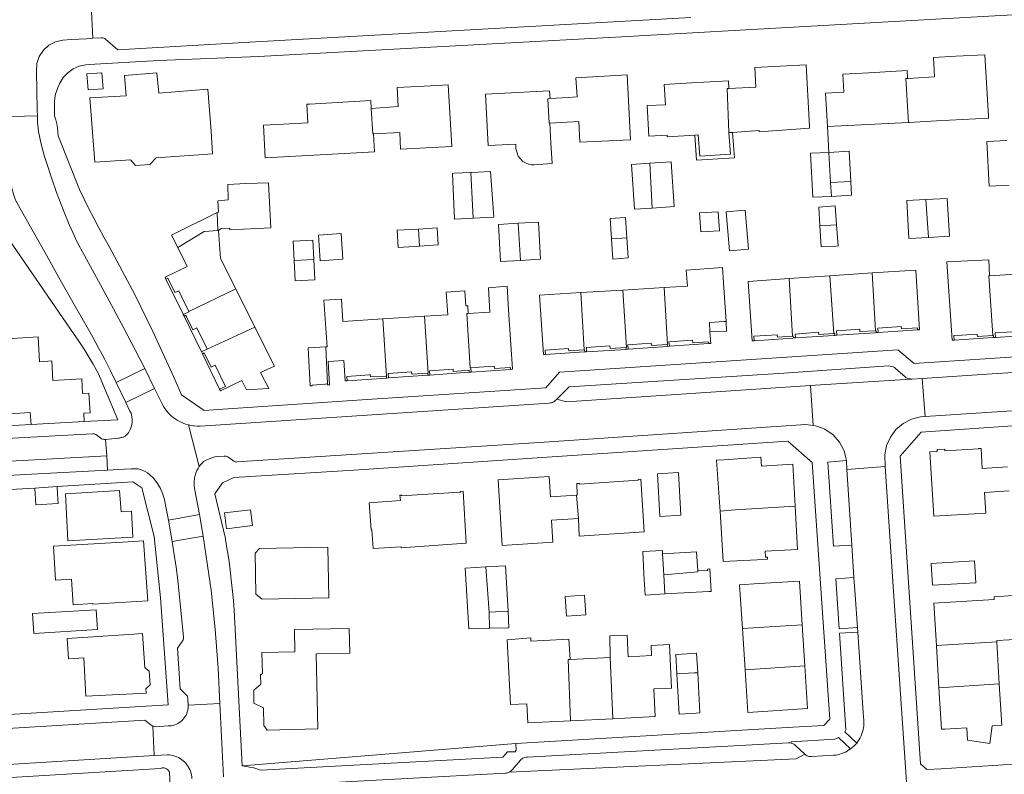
# Model space of a CAD drawing. Header units: metres. Extents: x 89888 to 94270, y 464165 to 468904.
# Tile 141 of 256: x 92305 to 92460, y 466371 to 466490. Entities that reach past the tile are written whole.
import ezdxf

# ---------------------------------------------------------------- set-up
doc = ezdxf.new("R2010")
doc.units = ezdxf.units.M
for name, color, linetype, lineweight in [('B_BEBOUWINGSGRENS_0', 251, 'CONTINUOUS', 13), ('B_LUIFEL_1', 251, 'CONTINUOUS', 13), ('B_OVERBOUWLIJN_LIJN_1', 251, 'CONTINUOUS', 13), ('B_TUSSENMUUR_0', 251, 'CONTINUOUS', 13), ('T_MUUR_30CM_LIJN_0', 251, 'CONTINUOUS', 13), ('V_WEGGRENS_0', 251, 'CONTINUOUS', 13)]:
    doc.layers.add(name, color=color, linetype=linetype, lineweight=lineweight)

msp = doc.modelspace()

# ---------------------------------------------------------------- linework, layer by layer
at = {"layer": 'B_BEBOUWINGSGRENS_0'}
for p, q in [((92416.47, 466472.23), (92417.02, 466472.27)), ((92432.47, 466464.39), (92432.2, 466469.12)), ((92435.65, 466464.55), (92432.47, 466464.39)), ((92432.38, 466449.67), (92425.95, 466449.24)), ((92439.01, 466450.12), (92432.38, 466449.67)), ((92464, 466450.08), (92457.53, 466449.66)), ((92341.8, 466441.56), (92338.77, 466447.62)), ((92399.74, 466447.43), (92393.11, 466447.03)), ((92406.24, 466447.83), (92399.74, 466447.43)), ((92368.49, 466443.31), (92361.93, 466442.89)), ((92413.48, 466440.83), (92413.39, 466442.34)), ((92314.92, 466426.74), (92306.53, 466426.24)), ((92307.12, 466416.25), (92310.63, 466416.47)), ((92311.94, 466415.35), (92312.35, 466407.93)), ((92353.44, 466398.96), (92353.28, 466406.92)), ((92411.33, 466406.2), (92406.02, 466405.9)), ((92411.56, 466403.19), (92411.33, 466406.2)), ((92310.41, 466401.73), (92312.9, 466401.88)), ((92356.75, 466390.23), (92356.66, 466394.15)), ((92418.59, 466394.14), (92419, 466387.64)), ((92428.43, 466388.23), (92428.02, 466394.7)), ((92449.15, 466391.43), (92449.55, 466384.79)), ((92459.05, 466385.42), (92458.65, 466392.05)), ((92397.78, 466389.54), (92391.46, 466389.24)), ((92391.49, 466379.59), (92398.2, 466379.92))]:
    msp.add_line(p, q, dxfattribs=at)
for points in [[(92444.73, 466473.82), (92444.83, 466473.83), (92449.15, 466474.09), (92457.35, 466474.51), (92457.33, 466474.8), (92456.78, 466484.5), (92452.19, 466484.26), (92448.69, 466484.04), (92448.86, 466480.99), (92447.95, 466480.94), (92444.72, 466480.75), (92444.61, 466480.75)], [(92417.02, 466472.27), (92421.23, 466472.56), (92421.24, 466472.37), (92429.18, 466472.91), (92429.16, 466473.21), (92428.61, 466482.91), (92420.52, 466482.46), (92420.69, 466479.36), (92416.45, 466479.16)], [(92317.69, 466481.64), (92315.31, 466481.46), (92315.51, 466478.94), (92317.88, 466479.12), (92317.69, 466481.64)], [(92316.56, 466467.55), (92322.19, 466467.96), (92322.98, 466467.06), (92325.26, 466467.22), (92326.22, 466468.26), (92335.13, 466468.89), (92334.88, 466472.46), (92334.37, 466479.06), (92326.65, 466478.46), (92326.37, 466481.64), (92321.24, 466481.22), (92321.51, 466478.03), (92315.79, 466477.71), (92316.56, 466467.55)], [(92388.24, 466473.73), (92392.8, 466473.96), (92392.96, 466470.7), (92400.95, 466471.1), (92400.44, 466481.32), (92392.35, 466480.87), (92392.54, 466477.85), (92391.14, 466477.76), (92388.3, 466477.59)], [(92444.61, 466480.75), (92444.54, 466481.99), (92438.5, 466481.65), (92434.42, 466481.42), (92434.58, 466478.6), (92431.66, 466478.46), (92431.97, 466473.17)], [(92360.48, 466472.03), (92364.61, 466472.24), (92364.74, 466469.62), (92372.84, 466470.04), (92372.26, 466479.76), (92369.52, 466479.61), (92364.18, 466479.31), (92364.36, 466476.34), (92360.12, 466476.01)], [(92416.45, 466479.16), (92416.38, 466480.4), (92410.55, 466480.08), (92406.28, 466479.83), (92406.45, 466476.58), (92403.58, 466476.5), (92403.86, 466471.65), (92406.72, 466471.85), (92406.75, 466471.54), (92411.08, 466471.85)], [(92388.3, 466477.59), (92388.22, 466478.81), (92378.11, 466478.26), (92378.56, 466470.2), (92382.91, 466470.41), (92382.92, 466469.65), (92383.09, 466469.04), (92383.29, 466468.53), (92383.61, 466468.11), (92383.98, 466467.7), (92384.34, 466467.52), (92384.99, 466467.23), (92385.39, 466467.14), (92385.75, 466467.15), (92388.6, 466467.35), (92388.61, 466467.42), (92388.39, 466470.59), (92388.24, 466473.73)], [(92360.12, 466476.01), (92360.07, 466477.26), (92350.39, 466476.73), (92349.96, 466476.7), (92350.12, 466473.77), (92346.3, 466473.57), (92343.13, 466473.4), (92343.4, 466468.23), (92356.86, 466468.99), (92360.63, 466469.18), (92360.48, 466472.03)], [(92431.97, 466473.17), (92435.21, 466473.36), (92444.73, 466473.82)], [(92411.08, 466471.85), (92411.63, 466471.89), (92411.86, 466468.53), (92416.73, 466468.81), (92416.47, 466472.23)], [(92460.25, 466470.98), (92457.07, 466470.82), (92457.44, 466463.79), (92460.59, 466463.95)], [(92432.2, 466469.12), (92429.32, 466468.97), (92429.66, 466462.04), (92432.6, 466462.19)], [(92404.02, 466467.42), (92401.13, 466467.23), (92401.61, 466460.16), (92404.36, 466460.34)], [(92404.36, 466460.34), (92407.82, 466460.57), (92407.35, 466467.65), (92404.02, 466467.42)], [(92375.81, 466465.95), (92373.17, 466465.82), (92372.94, 466465.8), (92373.21, 466458.59), (92376.18, 466458.75)], [(92376.18, 466458.75), (92379.41, 466458.91), (92378.9, 466466.1), (92375.92, 466465.96), (92375.81, 466465.95)], [(92336.07, 466456.81), (92336.49, 466457.1), (92337.86, 466457.17), (92337.84, 466456.94), (92344.31, 466457.25), (92343.92, 466464.34), (92340.38, 466464.2), (92337.53, 466464.07), (92337.59, 466461.62), (92335.95, 466461.46), (92336.05, 466459.72), (92335.87, 466459.62)], [(92432.6, 466462.19), (92435.76, 466462.35), (92435.65, 466464.55)], [(92433.42, 466457.71), (92433.19, 466460.68), (92430.62, 466460.5), (92430.79, 466457.56)], [(92447.49, 466461.68), (92444.49, 466461.51), (92444.82, 466455.56), (92447.88, 466455.73)], [(92447.88, 466455.73), (92451.19, 466455.91), (92450.86, 466461.87), (92447.49, 466461.68)], [(92335.87, 466459.62), (92328.67, 466456.05), (92329.63, 466454.12)], [(92400.38, 466455.65), (92400.15, 466458.88), (92397.74, 466458.72), (92397.96, 466455.52)], [(92412.04, 466456.6), (92414.97, 466456.76), (92414.76, 466459.77), (92411.84, 466459.57), (92412.04, 466456.6)], [(92419.55, 466453.87), (92419.03, 466460.02), (92416.03, 466459.77), (92416.55, 466453.61), (92419.55, 466453.87)], [(92383.25, 466457.95), (92380.15, 466457.77), (92380.49, 466451.93), (92383.65, 466452.11)], [(92383.65, 466452.11), (92386.79, 466452.29), (92386.45, 466458.14), (92383.25, 466457.95)], [(92430.79, 466457.56), (92430.99, 466454.22), (92433.35, 466454.36), (92433.67, 466454.39), (92433.42, 466457.71)], [(92338.77, 466447.62), (92336.38, 466452.39), (92336.07, 466456.81)], [(92352.1, 466452.04), (92355.65, 466452.3), (92355.36, 466456.34), (92351.81, 466456.09), (92352.1, 466452.04)], [(92367.54, 466457.04), (92364.18, 466456.84), (92364.35, 466454.13), (92367.73, 466454.35)], [(92367.73, 466454.35), (92370.68, 466454.54), (92370.52, 466457.22), (92367.54, 466457.04)], [(92351.07, 466452.24), (92350.9, 466455.29), (92347.8, 466455.12), (92347.97, 466452.06)], [(92397.96, 466455.52), (92398.18, 466452.32), (92400.6, 466452.48), (92400.38, 466455.65)], [(92329.63, 466454.12), (92331.12, 466451.15), (92327.65, 466449.44), (92327.78, 466449.17), (92328.06, 466449.31), (92328.12, 466449.2), (92329.18, 466447.04), (92329.79, 466447.33), (92330.18, 466446.52), (92331.37, 466444.06)], [(92347.97, 466452.06), (92348.14, 466448.88), (92351.24, 466449.05), (92351.07, 466452.24)], [(92457.53, 466449.66), (92457.41, 466452.18), (92450.78, 466451.89), (92451.62, 466439.53), (92451.92, 466439.54), (92451.89, 466440.28), (92453.15, 466440.34), (92455.57, 466440.46), (92455.6, 466440.11), (92458.04, 466440.27)], [(92416.04, 466442.5), (92415.62, 466448.55), (92415.46, 466450.96), (92409.73, 466450.57), (92409.94, 466448.05), (92406.24, 466447.83)], [(92439.54, 466441.02), (92439.64, 466441.03), (92439.66, 466440.72), (92439.97, 466440.74), (92439.91, 466441.41), (92443.61, 466441.69), (92443.63, 466441.31), (92446.15, 466441.46), (92446.18, 466441.15), (92446.49, 466441.17), (92445.9, 466450.58), (92439.01, 466450.12)], [(92375.81, 466435.19), (92377.1, 466435.28), (92379.5, 466435.44), (92379.54, 466435.07), (92382.05, 466435.23), (92382.07, 466434.93), (92382.39, 466434.95), (92381.73, 466444.32), (92381.51, 466448.03), (92378.6, 466447.79), (92378.81, 466443.97), (92375.38, 466443.75)], [(92425.95, 466449.24), (92419.48, 466448.8), (92420.1, 466439.44), (92420.42, 466439.45), (92420.4, 466440.15), (92424.06, 466440.39), (92424.1, 466440.02), (92426.49, 466440.17)], [(92375.38, 466443.75), (92375.31, 466444.94), (92375.09, 466444.92), (92375.01, 466444.92), (92374.86, 466447.32), (92371.94, 466447.1), (92372.2, 466443.55), (92368.49, 466443.31)], [(92393.11, 466447.03), (92386.62, 466446.63), (92387.26, 466437.27), (92387.56, 466437.28), (92387.54, 466437.98), (92391.21, 466438.21), (92391.24, 466437.84), (92393.67, 466438)], [(92361.93, 466442.89), (92355.65, 466442.48), (92355.44, 466445.99), (92352.64, 466445.86), (92353.16, 466438.48), (92352.96, 466438.47)], [(92331.37, 466444.06), (92331.39, 466444.02), (92330.51, 466443.57), (92330.63, 466443.31), (92330.92, 466443.45), (92331.04, 466443.2), (92332.03, 466441.18), (92332.65, 466441.46), (92334.1, 466438.48), (92334.27, 466438.12)], [(92413.39, 466442.34), (92415.7, 466442.49), (92416.04, 466442.5)], [(92334.27, 466438.12), (92333.38, 466437.69), (92333.52, 466437.41), (92333.81, 466437.54), (92334.9, 466435.31), (92335.51, 466435.6), (92337.15, 466432.24), (92336.24, 466431.84), (92336.38, 466431.55), (92339.74, 466433.21), (92340.47, 466431.69), (92343.89, 466431.9), (92344.01, 466431.92), (92342.69, 466434.47), (92344.86, 466435.43), (92341.8, 466441.56)], [(92406.76, 466438.85), (92406.79, 466438.54), (92407.08, 466438.57), (92407.02, 466439.27), (92410.75, 466439.54), (92410.78, 466439.14), (92413.27, 466439.28), (92413.29, 466438.99), (92413.59, 466439.01), (92413.48, 466440.83)], [(92426.49, 466440.17), (92426.6, 466440.18), (92426.63, 466439.88), (92426.93, 466439.9), (92426.89, 466440.5), (92430.59, 466440.78), (92430.6, 466440.44), (92433, 466440.6)], [(92433, 466440.6), (92433.12, 466440.61), (92433.15, 466440.29), (92433.44, 466440.31), (92433.4, 466440.99), (92437.08, 466441.28), (92437.11, 466440.88), (92439.54, 466441.02)], [(92458.04, 466440.27), (92458.12, 466440.27), (92458.14, 466439.96), (92458.43, 466439.97), (92458.4, 466440.67), (92462.1, 466440.89), (92462.12, 466440.53), (92464.61, 466440.69)], [(92306.53, 466426.24), (92306.39, 466428.16), (92299.77, 466427.75), (92299.55, 466430.98), (92298.55, 466431.17), (92297.76, 466431.83), (92297.4, 466432.88), (92297.62, 466433.93), (92298.34, 466434.72), (92299.35, 466435.05), (92299.32, 466435.64), (92299.73, 466435.66), (92299.51, 466439.55), (92307.63, 466440.04), (92307.84, 466436.14), (92309.83, 466436.27), (92309.96, 466433.17), (92314.51, 466433.45), (92314.62, 466431.15), (92315.66, 466431.21), (92315.85, 466428.09), (92314.83, 466428.03), (92314.92, 466426.74)], [(92393.67, 466438), (92393.73, 466438), (92393.76, 466437.69), (92394.05, 466437.7), (92394.02, 466438.4), (92397.71, 466438.64), (92397.74, 466438.24), (92400.26, 466438.4)], [(92400.26, 466438.4), (92400.28, 466438.09), (92400.58, 466438.11), (92400.53, 466438.82), (92404.24, 466439.05), (92404.26, 466438.7), (92405.96, 466438.8), (92406.76, 466438.85)], [(92352.96, 466438.47), (92350.16, 466438.31), (92350.5, 466432.34), (92350.82, 466432.35), (92350.82, 466432.47), (92352.79, 466432.62), (92352.91, 466432.62), (92353.22, 466432.65)], [(92353.22, 466432.65), (92353.23, 466432.5), (92353.53, 466432.52), (92353.31, 466436.17), (92355.79, 466436.34), (92356, 466433.12), (92356.32, 466433.14), (92356.27, 466433.83), (92359.77, 466434.09), (92359.96, 466434.11), (92359.99, 466433.74), (92362.38, 466433.89), (92362.53, 466433.89)], [(92362.53, 466433.89), (92362.55, 466433.57), (92362.85, 466433.59), (92362.81, 466434.29), (92366.48, 466434.55), (92366.51, 466434.16), (92369.02, 466434.34)], [(92369.02, 466434.34), (92369.05, 466434.02), (92369.35, 466434.04), (92369.32, 466434.73), (92373.01, 466434.99), (92373.03, 466434.62), (92375.53, 466434.79), (92375.56, 466434.48), (92375.85, 466434.49), (92375.81, 466435.19)], [(92460.37, 466419.58), (92456.38, 466419.33), (92456.18, 466422.47), (92455.77, 466422.45), (92455.76, 466422.4), (92450.49, 466422.09), (92450.47, 466422.39), (92449.25, 466422.32), (92449.26, 466422.02), (92448.11, 466421.94), (92448.75, 466411.84), (92456.91, 466412.27), (92456.71, 466415.56), (92460.63, 466415.81)], [(92426.89, 466413.4), (92426.53, 466419.99), (92421.58, 466419.71), (92421.5, 466421.11), (92415.66, 466420.71), (92414.5, 466420.63), (92415.02, 466413.31), (92415.06, 466412.59)], [(92408.9, 466411.98), (92408.5, 466418.68), (92405.2, 466418.48), (92405.6, 466411.78), (92408.9, 466411.98)], [(92392.46, 466415.11), (92388.35, 466414.84), (92388.13, 466418.05), (92380.09, 466417.53), (92380.73, 466407.21), (92388.72, 466407.72), (92388.5, 466411.18), (92392.75, 466411.46)], [(92392.75, 466411.46), (92392.88, 466408.68), (92403.12, 466409.33), (92402.58, 466417.62), (92402.18, 466417.58), (92402.18, 466417.48), (92393.73, 466416.91), (92392.9, 466416.86), (92392.9, 466416.98), (92392.49, 466416.96), (92392.58, 466415.11), (92392.46, 466415.11)], [(92310.63, 466416.47), (92310.71, 466415.27), (92310.79, 466413.83), (92307.3, 466413.62), (92307.12, 466416.25)], [(92312.35, 466407.93), (92322.57, 466408.49), (92322.36, 466412.6), (92320.71, 466412.5), (92320.49, 466415.88), (92311.94, 466415.35)], [(92360.2, 466409.65), (92360.41, 466406.75), (92364.82, 466406.99), (92364.83, 466406.81), (92375.07, 466407.56), (92374.59, 466415.74), (92374.18, 466415.71), (92374.19, 466415.6), (92374.02, 466415.59), (92364.91, 466415.02), (92364.89, 466415.14), (92364.65, 466415.12), (92364.71, 466414.28), (92359.78, 466413.91), (92360.11, 466409.65), (92360.2, 466409.65)], [(92337, 466412.32), (92337.32, 466409.81), (92341.4, 466410.34), (92341.08, 466412.84), (92337, 466412.32)], [(92415.06, 466412.59), (92415.54, 466404.66), (92420.92, 466404.96), (92422.54, 466405.05), (92422.52, 466405.37), (92422.24, 466405.35), (92422.18, 466406.31), (92427.27, 466406.59), (92426.89, 466413.4)], [(92312.9, 466401.88), (92313.18, 466397.87), (92316.28, 466398.05), (92316.29, 466397.95), (92324.92, 466398.49), (92324.27, 466407.95), (92321.84, 466407.79), (92310.06, 466407.09), (92310.41, 466401.73)], [(92353.28, 466406.92), (92342.54, 466406.7), (92341.81, 466406.01), (92341.94, 466399.55), (92342.96, 466398.75), (92353.44, 466398.96)], [(92406.02, 466405.9), (92405.99, 466406.41), (92402.88, 466406.23), (92403.08, 466402.71), (92403.27, 466399.39), (92406.36, 466399.56)], [(92455.38, 466401.34), (92455.17, 466404.76), (92448.33, 466404.35)], [(92378.19, 466403.82), (92374.93, 466403.63), (92375.5, 466394.08), (92378.75, 466394.16)], [(92381.67, 466396.85), (92381.58, 466398.63), (92381.26, 466404.01), (92378.19, 466403.82)], [(92406.36, 466399.56), (92413.3, 466399.96), (92413.65, 466399.96), (92413.45, 466403.5), (92413.1, 466403.48)], [(92413.1, 466403.48), (92413.12, 466403.27), (92411.56, 466403.19)], [(92448.33, 466404.35), (92448.54, 466400.93), (92455.38, 466401.34)], [(92428.02, 466394.7), (92427.58, 466401.59), (92421.21, 466401.19)], [(92421.21, 466401.19), (92418.15, 466400.99), (92418.59, 466394.14)], [(92393.94, 466396.26), (92393.73, 466399.35), (92390.67, 466399.15), (92390.88, 466396.05), (92393.94, 466396.26)], [(92458.26, 466398.67), (92448.76, 466398.1), (92449.15, 466391.43)], [(92458.65, 466392.05), (92458.64, 466392.21), (92462.56, 466392.45), (92462.05, 466399.37), (92458.23, 466399.09), (92458.26, 466398.67)], [(92306.77, 466396.49), (92306.97, 466393.35), (92317, 466393.98), (92316.81, 466397.08), (92306.77, 466396.49)], [(92378.75, 466394.16), (92381.81, 466394.23), (92381.67, 466396.85)], [(92356.66, 466394.15), (92348.03, 466393.96), (92348.11, 466390.46), (92342.89, 466390.34), (92342.97, 466387.06), (92342.68, 466386.81), (92342.71, 466385.38), (92341.6, 466384.41), (92341.65, 466382.37), (92343.15, 466381.62), (92343.22, 466378.83), (92343.72, 466378.12), (92351.7, 466378.3), (92351.43, 466390.11), (92356.75, 466390.23)], [(92325.29, 466385.23), (92325.13, 466387.4), (92324.57, 466387.88), (92324.55, 466387.94), (92324.47, 466387.94), (92324.07, 466393.32), (92322.71, 466393.22), (92312.21, 466392.54)], [(92312.21, 466392.54), (92312.45, 466389.33), (92314.85, 466389.5), (92315.14, 466383.47), (92324.66, 466383.92), (92324.62, 466384.68), (92324.72, 466384.69), (92324.72, 466384.74), (92325.29, 466385.23)], [(92391.46, 466389.24), (92391.24, 466392.42), (92385.27, 466392.12), (92385.24, 466392.66), (92381.55, 466392.36), (92382.05, 466382.14), (92384.65, 466382.26), (92384.79, 466379.27), (92391.49, 466379.59)], [(92400.59, 466389.68), (92400.46, 466393.1), (92397.68, 466392.98), (92397.78, 466389.54)], [(92398.2, 466379.92), (92404.83, 466380.25), (92404.61, 466384.6), (92407.42, 466384.74), (92407.09, 466391.58), (92404.2, 466391.43), (92404.28, 466389.86), (92400.59, 466389.68)], [(92410.8, 466390.2), (92408.08, 466390.05), (92408.25, 466386.96)], [(92411.55, 466387.16), (92411.38, 466390.23), (92410.8, 466390.2)], [(92419, 466387.64), (92419.43, 466380.9), (92428.85, 466381.5), (92428.43, 466388.23)], [(92408.25, 466386.96), (92408.6, 466380.65), (92411.32, 466380.79), (92411.9, 466380.83), (92411.55, 466387.16)], [(92449.55, 466384.79), (92449.93, 466378.26), (92450.45, 466378.29), (92453.94, 466378.49), (92454.06, 466376.52), (92457.55, 466376.03), (92457.94, 466378.81), (92459.43, 466378.9), (92459.05, 466385.42)]]:
    msp.add_lwpolyline(points, dxfattribs=at)
at = {"layer": 'B_LUIFEL_1'}
for p, q in [((92417.32, 466468.25), (92417.02, 466472.27)), ((92435.41, 466469.32), (92432.2, 466469.12)), ((92435.65, 466464.55), (92435.41, 466469.32))]:
    msp.add_line(p, q, dxfattribs=at)
for points in [[(92411.08, 466471.85), (92411.35, 466467.9), (92417.32, 466468.25)], [(92413.48, 466440.83), (92416.1, 466440.94), (92416.04, 466442.5)]]:
    msp.add_lwpolyline(points, dxfattribs=at)
at = {"layer": 'B_OVERBOUWLIJN_LIJN_1'}
for p, q in [((92330.63, 466443.31), (92333.38, 466437.69)), ((92439.97, 466440.74), (92446.18, 466441.15)), ((92407.08, 466438.57), (92413.29, 466438.99)), ((92333.52, 466437.41), (92336.24, 466431.84)), ((92394.05, 466437.7), (92400.28, 466438.09)), ((92400.58, 466438.11), (92406.79, 466438.54)), ((92362.85, 466433.59), (92369.05, 466434.02)), ((92369.35, 466434.04), (92375.56, 466434.48)), ((92375.85, 466434.49), (92382.07, 466434.93)), ((92356.32, 466433.14), (92362.55, 466433.57))]:
    msp.add_line(p, q, dxfattribs=at)
for points in [[(92327.78, 466449.17), (92330.48, 466443.63), (92330.51, 466443.57)], [(92426.93, 466439.9), (92433.02, 466440.28), (92433.15, 466440.29)], [(92433.44, 466440.31), (92439.56, 466440.71), (92439.66, 466440.72)], [(92458.43, 466439.97), (92464.63, 466440.38), (92464.65, 466440.38)], [(92420.42, 466439.45), (92426.51, 466439.87), (92426.63, 466439.88)], [(92451.92, 466439.54), (92458.06, 466439.95), (92458.14, 466439.96)], [(92387.56, 466437.28), (92393.69, 466437.69), (92393.76, 466437.69)]]:
    msp.add_lwpolyline(points, dxfattribs=at)
at = {"layer": 'B_TUSSENMUUR_0'}
for p, q in [((92404.02, 466467.42), (92404.36, 466460.34)), ((92375.81, 466465.95), (92376.18, 466458.75)), ((92432.47, 466464.39), (92432.6, 466462.19)), ((92447.49, 466461.68), (92447.88, 466455.73)), ((92335.87, 466459.62), (92335.96, 466456.81)), ((92383.25, 466457.95), (92383.65, 466452.11)), ((92433.42, 466457.71), (92430.79, 466457.56)), ((92335.96, 466456.81), (92336.07, 466456.81)), ((92367.54, 466457.04), (92367.73, 466454.35)), ((92400.38, 466455.65), (92397.96, 466455.52)), ((92351.07, 466452.24), (92347.97, 466452.06)), ((92433, 466440.6), (92432.38, 466449.67)), ((92439.01, 466450.12), (92439.54, 466441.02)), ((92425.95, 466449.24), (92426.49, 466440.17)), ((92338.77, 466447.62), (92331.37, 466444.06)), ((92393.11, 466447.03), (92393.67, 466438)), ((92361.93, 466442.89), (92362.53, 466433.89)), ((92341.8, 466441.56), (92334.27, 466438.12)), ((92352.96, 466438.47), (92353.22, 466432.65)), ((92406.02, 466405.9), (92406.2, 466402.6)), ((92378.19, 466403.82), (92378.69, 466396.68)), ((92406.2, 466402.6), (92406.36, 466399.56)), ((92381.67, 466396.85), (92378.69, 466396.68)), ((92378.69, 466396.68), (92378.75, 466394.16)), ((92428.02, 466394.7), (92418.59, 466394.14)), ((92458.65, 466392.05), (92449.15, 466391.43)), ((92398.2, 466379.92), (92397.78, 466389.54)), ((92428.43, 466388.23), (92419, 466387.64)), ((92459.05, 466385.42), (92449.55, 466384.79))]:
    msp.add_line(p, q, dxfattribs=at)
for points in [[(92444.73, 466473.82), (92444.34, 466480.73), (92444.61, 466480.75)], [(92416.45, 466479.16), (92416.21, 466479.15), (92416.47, 466472.23)], [(92388.3, 466477.59), (92387.96, 466477.57), (92388.14, 466473.73), (92388.24, 466473.73)], [(92360.12, 466476.01), (92360.35, 466472.03), (92360.48, 466472.03)], [(92329.63, 466454.12), (92333.8, 466456.66), (92335.96, 466456.81)], [(92457.53, 466449.66), (92457.42, 466449.65), (92458.04, 466440.27)], [(92399.74, 466447.43), (92400.31, 466438.4), (92400.26, 466438.4)], [(92406.24, 466447.83), (92406.79, 466438.86), (92406.76, 466438.85)], [(92368.49, 466443.31), (92369.11, 466434.35), (92369.02, 466434.34)], [(92375.81, 466435.19), (92375.71, 466435.18), (92375.16, 466443.74), (92375.38, 466443.75)], [(92392.46, 466415.11), (92392.75, 466411.46), (92392.75, 466411.46)], [(92415.06, 466412.59), (92417.43, 466412.83), (92426.89, 466413.4)], [(92411.56, 466403.19), (92411.57, 466403.03), (92406.2, 466402.6)], [(92391.46, 466389.24), (92391.13, 466389.22), (92391.49, 466379.59)], [(92411.55, 466387.16), (92410.97, 466387.13), (92408.25, 466386.96)]]:
    msp.add_lwpolyline(points, dxfattribs=at)
at = {"layer": 'T_MUUR_30CM_LIJN_0'}
msp.add_line((92431.97, 466473.17), (92432.2, 466469.12), dxfattribs=at)
at = {"layer": 'V_WEGGRENS_0'}
for p, q in [((92316.28, 466487.1), (92315.98, 466492.34)), ((92301.41, 466474.7), (92307.53, 466474.85)), ((92324.44, 466435.05), (92319.94, 466432.88)), ((92325.98, 466431.92), (92324.44, 466435.05)), ((92319.94, 466432.88), (92321.46, 466429.74)), ((92446.89, 466433.51), (92445.3, 466433.42)), ((92447.35, 466427.5), (92446.89, 466433.51)), ((92321.46, 466429.74), (92325.98, 466431.92)), ((92429.29, 466432.4), (92429.75, 466426.11)), ((92320.21, 466427), (92314.92, 466426.74)), ((92333.03, 466419.62), (92331.31, 466426.19)), ((92318.26, 466423.9), (92318.46, 466421.32)), ((92203.26, 466415.09), (92318.46, 466421.32)), ((92318.46, 466421.32), (92318.6, 466419.08)), ((92432.06, 466420.33), (92434.96, 466420.58)), ((92434.96, 466420.58), (92435.03, 466419.19)), ((92435.03, 466419.19), (92441.09, 466419.62)), ((92435.03, 466419.19), (92435.82, 466407.26)), ((92310.63, 466416.47), (92322.54, 466417.22)), ((92253.26, 466413.31), (92307.12, 466416.25)), ((92328.16, 466411.2), (92333.06, 466412.09)), ((92328.74, 466407.81), (92328.16, 466411.2)), ((92333.06, 466412.09), (92333.67, 466408.65)), ((92333.67, 466408.65), (92328.74, 466407.81)), ((92333.67, 466408.65), (92334.76, 466401.23)), ((92435.82, 466407.26), (92436.16, 466402.16)), ((92436.74, 466394.29), (92433.83, 466394.09)), ((92436.79, 466393.57), (92436.74, 466394.29)), ((92433.87, 466393.4), (92436.79, 466393.57)), ((92328.12, 466382.08), (92255.53, 466377.8)), ((92331.29, 466382.03), (92336.25, 466382.32)), ((92336.25, 466382.32), (92336.85, 466370.77)), ((92325.71, 466378.74), (92325.95, 466374.1)), ((92426.55, 466378.56), (92382.88, 466376)), ((92339.8, 466372.48), (92382.88, 466376)), ((92426.28, 466376.08), (92426.29, 466376.25)), ((92328.05, 466374.22), (92325.95, 466374.1))]:
    msp.add_line(p, q, dxfattribs=at)
for points in [[(92313.17, 466482.27), (92314.13, 466482.69), (92315.15, 466482.92), (92315.7, 466482.96), (92326.67, 466483.61), (92342.37, 466484.19), (92399.55, 466487.32), (92459.3, 466490.67), (92505.06, 466493.18)], [(92410.47, 466490.36), (92341.9, 466486.53), (92320.21, 466485.28), (92318.27, 466486.95), (92318.15, 466487.03), (92318.01, 466487.09), (92317.86, 466487.14), (92317.71, 466487.17), (92317.56, 466487.18), (92316.28, 466487.1)], [(92307.53, 466474.85), (92307.5, 466475.84), (92307.39, 466481.92), (92307.46, 466483.09), (92307.83, 466484.21), (92308.47, 466485.2), (92309.34, 466485.99), (92310.39, 466486.53), (92311.54, 466486.79), (92312.83, 466486.87)], [(92312.83, 466486.87), (92315.29, 466487.01), (92316.28, 466487.1)], [(92310.79, 466471.7), (92310.76, 466472.34), (92310.68, 466472.99), (92310.57, 466473.62), (92310.43, 466474.25), (92310.25, 466474.87), (92310.23, 466475.32), (92310.22, 466475.76), (92310.21, 466476.21), (92310.22, 466476.65), (92310.23, 466477.09), (92310.3, 466477.7), (92310.41, 466478.3), (92310.58, 466478.88), (92310.79, 466479.46), (92311.05, 466480.01), (92311.6, 466480.9), (92312.32, 466481.66), (92313.17, 466482.27)], [(92287.26, 466477.37), (92289.11, 466475.58), (92313.32, 466440.43), (92313.85, 466439.68), (92314.38, 466438.91), (92314.89, 466438.14), (92315.38, 466437.35), (92315.86, 466436.56), (92316.32, 466435.76), (92317.15, 466434.21), (92320.21, 466427)], [(92319.94, 466432.88), (92319.05, 466434.71), (92318.15, 466436.47), (92317.68, 466437.37), (92317.22, 466438.25), (92316.74, 466439.13), (92316.25, 466440), (92315.58, 466441.21), (92313.39, 466445.06), (92311.14, 466449.04), (92308.71, 466453.4), (92306.26, 466457.73), (92304.1, 466461.61), (92303.77, 466462.52), (92303.51, 466463.49), (92303.29, 466464.46), (92303.02, 466465.99), (92301.41, 466474.7)], [(92307.53, 466474.85), (92307.54, 466473.87), (92307.73, 466472.41), (92308.15, 466470.42), (92308.66, 466468.48), (92308.95, 466467.52), (92309.77, 466465.1), (92310.56, 466462.82), (92311.64, 466459.96), (92312.55, 466457.73), (92313.39, 466455.91), (92313.76, 466455.1), (92314.93, 466452.87), (92317.14, 466448.84), (92319.53, 466444.47), (92321.13, 466441.44), (92323, 466437.93), (92324.44, 466435.05)], [(92330.25, 466430.92), (92329.23, 466433.26), (92328.47, 466434.97), (92325.76, 466440.82), (92322.93, 466446.6), (92318.84, 466454.27), (92318.01, 466455.75), (92317.21, 466457.23), (92316.42, 466458.73), (92315.65, 466460.23), (92314.9, 466461.74), (92314.17, 466463.27), (92310.79, 466471.7)], [(92506.02, 466440.12), (92505.72, 466439.9), (92505.4, 466439.7), (92505.08, 466439.52), (92504.74, 466439.35), (92504.4, 466439.21), (92504.05, 466439.08), (92503.69, 466438.97), (92503.33, 466438.89), (92502.96, 466438.82), (92502.59, 466438.78), (92500, 466438.6), (92480.75, 466437.29), (92480.72, 466438.19), (92445.62, 466435.86), (92443.06, 466437.99), (92389.79, 466434.5), (92387.62, 466432.05), (92361.07, 466430.28), (92336.76, 466428.67), (92333.79, 466428.45), (92330.25, 466430.92)], [(92446.89, 466433.51), (92457.15, 466434.18), (92477.35, 466435.52), (92499.38, 466437.02)], [(92389.37, 466430.27), (92391.29, 466432.17), (92425.12, 466434.36), (92441.61, 466435.47), (92441.85, 466435.46), (92442.09, 466435.41), (92442.31, 466435.33), (92442.52, 466435.21), (92442.71, 466435.05), (92444.2, 466433.76), (92444.39, 466433.63), (92444.61, 466433.53), (92444.83, 466433.46), (92445.06, 466433.43), (92445.3, 466433.42)], [(92445.3, 466433.42), (92445.11, 466433.41), (92430.88, 466432.5), (92429.29, 466432.4)], [(92325.98, 466431.92), (92326.97, 466429.93), (92327.17, 466429.49), (92327.49, 466428.94), (92327.86, 466428.43), (92328.27, 466427.96), (92328.73, 466427.52), (92329.23, 466427.13), (92329.54, 466426.95), (92329.86, 466426.78), (92330.18, 466426.62), (92330.51, 466426.46), (92330.85, 466426.32), (92331.31, 466426.19)], [(92389.37, 466430.27), (92390.88, 466429.85), (92429.29, 466432.4)], [(92499.77, 466430.88), (92476.34, 466429.39), (92447.35, 466427.5)], [(92320.3, 466424.09), (92320.41, 466424.12), (92320.57, 466424.16), (92320.72, 466424.19), (92320.88, 466424.22), (92321.03, 466424.25), (92321.34, 466424.44), (92321.62, 466424.68), (92321.86, 466424.95), (92322.06, 466425.26), (92322.21, 466425.59), (92322.37, 466426.06), (92322.45, 466426.55), (92322.47, 466427.04), (92322.41, 466427.54), (92322.28, 466428.02), (92322.08, 466428.38), (92321.46, 466429.74)], [(92332.12, 466426.05), (92332.24, 466426.03), (92332.71, 466426), (92333.19, 466426), (92388.15, 466429.63), (92388.31, 466429.66), (92388.49, 466429.68), (92388.65, 466429.74), (92388.82, 466429.81), (92388.97, 466429.9), (92389.11, 466430.01), (92389.24, 466430.13), (92389.37, 466430.27)], [(92306.53, 466426.24), (92207.07, 466420.67), (92202.86, 466420.42), (92202.59, 466420.43), (92202.32, 466420.46), (92202.06, 466420.52), (92201.8, 466420.6), (92201.54, 466420.7), (92201.3, 466420.82), (92201.07, 466420.96), (92200.85, 466421.13), (92200.65, 466421.31), (92200.46, 466421.5)], [(92429.75, 466426.11), (92428.56, 466426.24), (92386.56, 466423.43), (92338.95, 466420.35), (92338.85, 466420.34), (92338.76, 466420.35), (92338.67, 466420.38), (92338.58, 466420.41), (92338.5, 466420.47), (92337.69, 466421.08), (92337.55, 466421.15), (92337.4, 466421.21), (92337.26, 466421.25), (92337.1, 466421.28), (92336.95, 466421.29), (92335.95, 466421.23)], [(92447.35, 466427.5), (92446.65, 466427.45), (92445.6, 466427.19), (92445.22, 466427.09), (92443.9, 466426.41), (92442.77, 466425.46), (92441.89, 466424.28), (92441.29, 466422.93), (92441.02, 466421.48), (92441.02, 466421.41), (92441.03, 466421.17)], [(92443.42, 466421.25), (92446.76, 466425.03), (92479.41, 466427.29)], [(92203.02, 466417.28), (92203.15, 466417.29), (92203.28, 466417.32), (92203.4, 466417.37), (92203.52, 466417.43), (92203.63, 466417.51), (92203.73, 466417.6), (92204.58, 466418.49), (92207.18, 466418.65), (92306.46, 466424.26), (92316.23, 466424.81), (92316.33, 466424.81), (92316.44, 466424.8), (92316.54, 466424.76), (92316.63, 466424.72), (92316.72, 466424.66), (92317.5, 466424.08), (92317.65, 466424.02), (92317.79, 466423.97), (92317.95, 466423.93), (92318.1, 466423.91), (92318.26, 466423.9)], [(92331.31, 466426.19), (92331.77, 466426.09), (92332.12, 466426.05)], [(92429.75, 466426.11), (92430.11, 466426.07), (92431.35, 466425.61), (92431.57, 466425.53), (92432.86, 466424.65), (92433.89, 466423.48), (92434.61, 466422.1), (92434.87, 466420.98), (92434.96, 466420.58)], [(92318.26, 466423.9), (92320.26, 466424.08), (92320.3, 466424.09)], [(92336.67, 466417.06), (92338.48, 466417.89), (92357.36, 466419.07), (92387.04, 466421.04), (92425.75, 466423.61), (92429.59, 466420.28)], [(92335.95, 466421.23), (92335.48, 466421.14), (92335.02, 466421.01), (92334.57, 466420.85), (92334.14, 466420.65), (92333.72, 466420.42), (92333.47, 466420.17), (92333.24, 466419.9), (92333.03, 466419.62)], [(92429.59, 466420.28), (92432.35, 466379.82), (92431.4, 466378.84), (92426.55, 466378.56)], [(92435.82, 466407.26), (92432.95, 466407.09), (92432.06, 466420.33)], [(92441.09, 466419.62), (92441.07, 466420), (92441.03, 466421.17)], [(92449.92, 466372.04), (92447.63, 466371.9), (92446.66, 466372.83), (92443.42, 466421.25)], [(92318.6, 466419.08), (92306.63, 466418.43), (92235.36, 466414.4), (92228.91, 466414.01), (92228.63, 466413.98), (92228.35, 466413.93), (92228.08, 466413.87), (92227.82, 466413.78), (92227.56, 466413.68), (92227.31, 466413.55), (92227.07, 466413.41), (92226.84, 466413.25), (92226.62, 466413.07), (92226.42, 466412.88)], [(92322.45, 466419.27), (92322.28, 466419.27), (92321.27, 466419.22), (92318.6, 466419.08)], [(92322.45, 466419.27), (92322.85, 466419.28), (92323.38, 466419.25), (92323.78, 466419.16), (92324.16, 466419.03), (92324.53, 466418.85), (92324.87, 466418.64), (92325.19, 466418.39), (92325.87, 466417.73), (92326.46, 466416.98), (92326.93, 466416.17), (92327.3, 466415.29), (92327.55, 466414.38), (92327.82, 466413.02), (92328.16, 466411.2)], [(92333.06, 466412.09), (92332.35, 466415.91), (92332.25, 466416.54), (92332.23, 466417.17), (92332.3, 466417.8), (92332.45, 466418.42), (92332.67, 466419.01), (92332.84, 466419.32), (92333.03, 466419.62)], [(92441.09, 466419.62), (92442.35, 466400.74), (92444.47, 466369.2), (92444.47, 466369.1), (92444.44, 466369.01), (92444.39, 466368.92), (92444.33, 466368.85), (92444.25, 466368.78), (92444.17, 466368.74), (92444.07, 466368.71), (92443.97, 466368.7), (92344.61, 466363.32), (92343.48, 466363.24), (92340.49, 466362.3)], [(92322.54, 466417.22), (92323.97, 466416.28), (92325.92, 466408.62), (92326.93, 466398.97), (92328.12, 466382.08)], [(92339.8, 466372.48), (92338.51, 466397.08), (92338.4, 466398.52), (92338.27, 466399.95), (92338.12, 466401.39), (92337.96, 466402.82), (92337.77, 466404.25), (92337.57, 466405.68), (92337.34, 466407.11), (92337.1, 466408.53), (92335.48, 466415.34), (92336.67, 466417.06)], [(92331.29, 466382.03), (92331.24, 466383.04), (92331.23, 466383.17), (92331.2, 466383.3), (92331.16, 466383.43), (92331.1, 466383.54), (92331.02, 466383.65), (92330.92, 466383.74), (92330.04, 466384.64), (92329.61, 466391.05), (92330.34, 466392.09), (92330.41, 466392.2), (92330.48, 466392.32), (92330.53, 466392.44), (92330.56, 466392.57), (92330.57, 466392.7), (92330.56, 466392.83), (92329.72, 466401.16), (92329.59, 466402.16), (92329.37, 466403.8), (92329.04, 466406.11), (92328.74, 466407.81)], [(92433.83, 466394.09), (92433.3, 466401.97), (92436.16, 466402.16)], [(92436.16, 466402.16), (92436.3, 466400.09), (92436.74, 466394.29)], [(92334.76, 466401.23), (92334.88, 466400.17), (92335.12, 466398.12), (92335.33, 466396.08), (92335.52, 466394.04), (92335.7, 466391.99), (92335.85, 466389.94), (92335.99, 466387.89), (92336.25, 466382.32)], [(92436.59, 466376.09), (92434.7, 466377.85), (92434.88, 466378.16), (92433.87, 466393.4)], [(92436.79, 466393.57), (92437.68, 466380.12), (92437.71, 466379.79), (92437.73, 466379.46), (92437.73, 466379.13), (92437.71, 466378.8), (92437.66, 466378.47), (92437.6, 466378.15), (92437.51, 466377.83), (92437.4, 466377.52), (92437.28, 466377.21), (92437.13, 466376.91), (92436.97, 466376.63), (92436.79, 466376.35), (92436.59, 466376.09)], [(92328.15, 466378.77), (92328.42, 466378.78), (92328.68, 466378.81), (92328.94, 466378.87), (92329.2, 466378.95), (92329.44, 466379.05), (92329.68, 466379.17), (92329.9, 466379.31), (92330.12, 466379.47), (92330.32, 466379.64), (92330.5, 466379.84), (92330.67, 466380.04), (92330.82, 466380.26), (92330.95, 466380.49), (92331.06, 466380.73), (92331.15, 466380.98), (92331.22, 466381.24), (92331.26, 466381.5), (92331.29, 466381.77), (92331.29, 466382.03)], [(92228.33, 466373.67), (92228.52, 466373.51), (92228.73, 466373.36), (92228.95, 466373.22), (92229.18, 466373.11), (92229.42, 466373.02), (92229.66, 466372.94), (92229.91, 466372.89), (92230.16, 466372.85), (92230.42, 466372.84), (92231.31, 466372.86), (92231.45, 466372.87), (92231.57, 466372.9), (92231.7, 466372.95), (92231.81, 466373.01), (92231.92, 466373.09), (92232.01, 466373.19), (92232.84, 466374.11), (92324.47, 466379.71), (92325.42, 466378.93), (92325.56, 466378.83), (92325.71, 466378.74)], [(92325.71, 466378.74), (92325.89, 466378.69), (92326.08, 466378.66), (92328.15, 466378.77)], [(92426.29, 466376.25), (92433.17, 466376.68), (92433.7, 466376.96), (92435.63, 466375.17)], [(92382.88, 466376), (92382.93, 466374.98), (92382.8, 466374.69), (92381.61, 466374.7)], [(92426.28, 466376.08), (92426.07, 466376.11), (92425.85, 466376.11), (92384.68, 466373.85), (92384.51, 466373.85), (92384.34, 466373.82), (92384.18, 466373.78), (92384.02, 466373.71), (92383.87, 466373.62), (92383.74, 466373.52), (92383.61, 466373.4), (92382.31, 466371.87), (92382.23, 466371.78), (92382.15, 466371.7), (92382.05, 466371.63), (92381.95, 466371.56), (92381.85, 466371.5)], [(92428.41, 466374.34), (92426.94, 466375.71), (92426.83, 466375.81), (92426.7, 466375.9), (92426.57, 466375.97), (92426.43, 466376.03), (92426.28, 466376.08)], [(92435.63, 466375.17), (92435.37, 466374.99), (92435.1, 466374.82), (92434.81, 466374.67), (92434.52, 466374.54), (92434.22, 466374.42), (92433.91, 466374.33), (92433.6, 466374.25), (92433.28, 466374.2), (92432.96, 466374.16), (92429.49, 466373.94), (92429.39, 466373.94), (92429.23, 466373.95), (92429.08, 466373.97), (92428.93, 466374.01), (92428.79, 466374.07), (92428.65, 466374.15), (92428.52, 466374.24), (92428.41, 466374.34)], [(92436.59, 466376.09), (92436.14, 466375.6), (92435.63, 466375.17)], [(92325.95, 466374.1), (92224.65, 466367.9), (92223.47, 466368.97), (92222.84, 466368.94), (92221.81, 466367.73), (92207.34, 466366.85), (92206.41, 466367.66), (92206.27, 466367.77), (92206.11, 466367.84)], [(92331.86, 466370.47), (92331.84, 466370.77), (92331.79, 466371.06), (92331.73, 466371.34), (92331.64, 466371.63), (92331.53, 466371.9), (92331.4, 466372.16), (92331.25, 466372.42), (92331.08, 466372.66), (92330.9, 466372.89), (92330.7, 466373.1), (92330.48, 466373.3), (92330.25, 466373.48), (92330, 466373.65), (92329.75, 466373.79), (92329.48, 466373.92), (92329.2, 466374.02), (92328.92, 466374.1), (92328.63, 466374.17), (92328.34, 466374.21), (92328.05, 466374.22)], [(92381.61, 466374.7), (92380.83, 466373.85), (92342.75, 466371.82), (92341.62, 466372.18), (92339.8, 466372.48)], [(92381.85, 466371.5), (92427.07, 466373.6), (92428.41, 466374.34)], [(92203.86, 466363.43), (92204, 466363.63), (92204.16, 466363.82), (92204.33, 466364), (92204.52, 466364.17), (92204.72, 466364.32), (92204.93, 466364.45), (92205.15, 466364.57), (92205.38, 466364.66), (92205.62, 466364.74), (92205.86, 466364.8), (92227.54, 466366.08), (92326.93, 466372.09), (92327.07, 466372.14), (92327.21, 466372.16), (92327.35, 466372.17), (92327.49, 466372.16), (92327.63, 466372.13), (92327.76, 466372.08)], [(92327.76, 466372.08), (92327.89, 466372.01), (92328.01, 466371.93), (92328.11, 466371.83), (92328.2, 466371.72), (92328.28, 466371.6), (92328.34, 466371.47), (92330.12, 466336.79), (92330.51, 466332.23), (92332.79, 466316.16)], [(92480.33, 466372.04), (92471.04, 466373.37), (92449.92, 466372.04)], [(92340.18, 466368.91), (92343.2, 466368.36), (92344.34, 466368.42), (92345.41, 466369.4), (92381.28, 466371.35), (92381.4, 466371.36), (92381.52, 466371.38), (92381.63, 466371.41), (92381.74, 466371.45), (92381.85, 466371.5)]]:
    msp.add_lwpolyline(points, dxfattribs=at)

doc.saveas('drawing.dxf')
